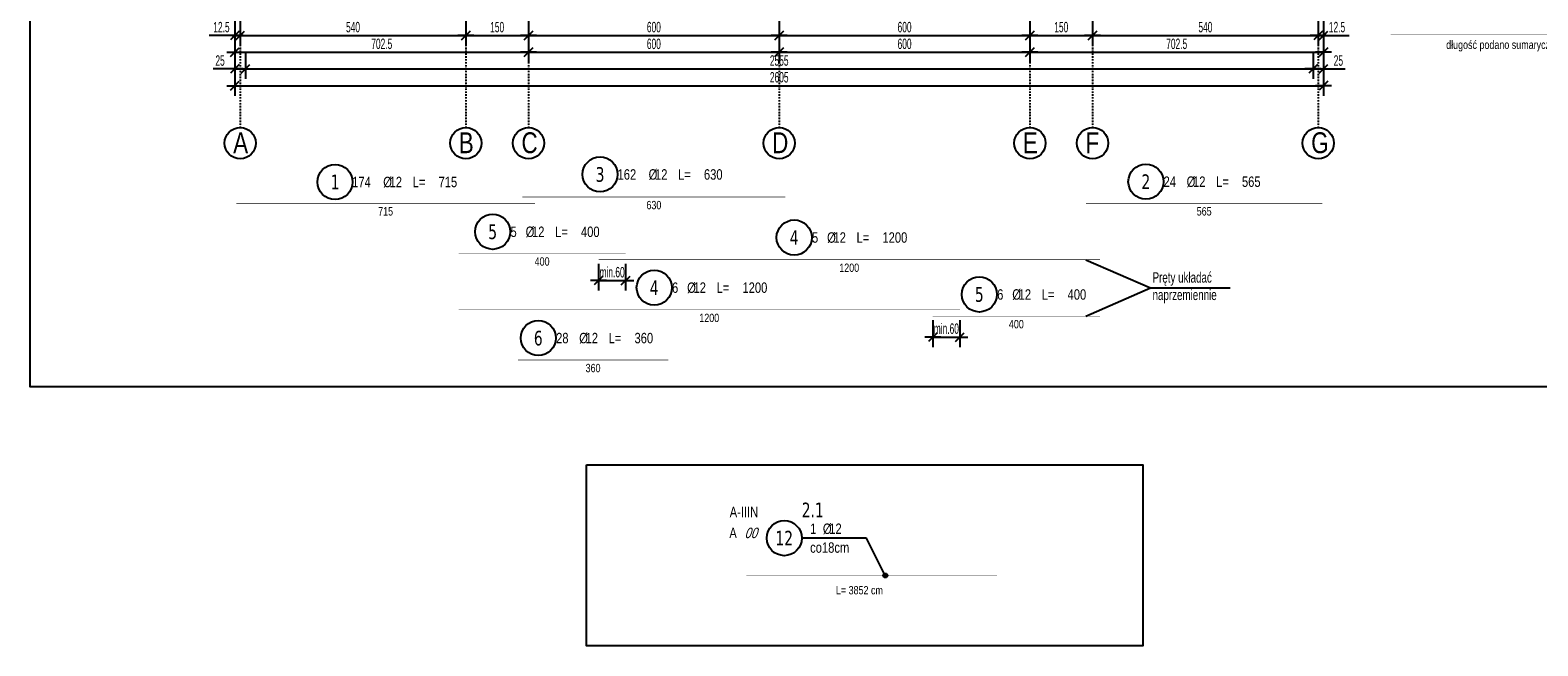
# Model space of a CAD drawing. Header units: millimetres. Extents: x 7622 to 13136, y -11868 to -7450.
# Tile 1 of 19: x 7622 to 11231, y -11868 to -10394. Entities that reach past the tile are written whole.
import ezdxf
from ezdxf.enums import TextEntityAlignment as Align

# ---------------------------------------------------------------- set-up
doc = ezdxf.new("R2010")
doc.units = ezdxf.units.MM
doc.header["$LTSCALE"] = 10
doc.linetypes.add('MO', pattern=[0.7, 0.35, -0.17, 0.01, -0.17])
doc.layers.add('BA_obw', color=230, linetype='Continuous', plot=False)
doc.layers.add('BZ_pom', color=6, linetype='Continuous', plot=False)
for name, color, linetype in [('BA_wym', 1, 'Continuous'), ('BD_osm', 1, 'MO'), ('BD_txs', 2, 'Continuous'), ('BD_wic', 1, 'Continuous'), ('BD_wig', 3, 'Continuous'), ('BZ_odn', 1, 'Continuous'), ('BZ_opi1', 7, 'Continuous'), ('BZ_opi2', 4, 'Continuous'), ('BZ_opi3', 30, 'Continuous'), ('BZ_opi4', 53, 'Continuous'), ('BZ_P_wid', 3, 'Continuous'), ('BZ_P_wyc', 134, 'Continuous'), ('BZ_txs', 2, 'Continuous'), ('BZ_wym', 1, 'Continuous')]:
    doc.layers.add(name, color=color, linetype=linetype)
doc.styles.add('BIKTBG', font='tahoma.ttf', dxfattribs={"width": 0.85})
doc.styles.add('BIKTC', font='bikromsw.shx', dxfattribs={"width": 0.85})
doc.styles.add('BIKTS', font='bikromsw.shx', dxfattribs={"width": 0.8})
doc.styles.add('BIKWYM', font='bikromsw.shx', dxfattribs={"width": 0.6})
doc.dimstyles.new('BA_KR_100_cm', dxfattribs={"dimtxt": 25, "dimasz": 1.666667, "dimexe": 24, "dimexo": 0, "dimgap": 0, "dimtad": 0, "dimdec": 1, "dimrnd": 0.5, "dimzin": 9, "dimdsep": 46, "dimtxsty": 'BIKWYM', "dimblk": 'WYM-KR', "dimcen": 0, "dimdle": 20, "dimclrd": 256, "dimclre": 256, "dimclrt": 2, "dimadec": 0, "dimazin": 0, "dimtfac": 0.033333, "dimtdec": 1, "dimtmove": 0, "dimatfit": 3, "dimldrblk": 'WYM-KR', "dimfxl": 25, "dimfxlon": 1, "dimtvp": 0.8, "dimtolj": 1, "dimarcsym": 0})
doc.dimstyles.new('BZ_KP_100_cm', dxfattribs={"dimtxt": 25, "dimasz": 1.666667, "dimexe": 24, "dimexo": 0, "dimgap": 0, "dimtad": 0, "dimdec": 1, "dimrnd": 0.5, "dimzin": 9, "dimdsep": 46, "dimtxsty": 'BIKWYM', "dimblk": 'WYM-KR', "dimblk1": 'WYM-KP', "dimblk2": 'WYM-KP', "dimsah": 1, "dimcen": 0, "dimdle": 20, "dimclrd": 256, "dimclre": 256, "dimclrt": 7, "dimadec": 0, "dimazin": 0, "dimtfac": 0.033333, "dimtdec": 1, "dimtmove": 0, "dimatfit": 3, "dimldrblk": 'WYM-KP', "dimfxl": 1, "dimtvp": 0.8, "dimtolj": 1, "dimarcsym": 0})
doc.dimstyles.new('BZ_KR_100_cm', dxfattribs={"dimtxt": 25, "dimasz": 1.666667, "dimexe": 24, "dimexo": 0, "dimgap": 0, "dimtad": 0, "dimdec": 1, "dimrnd": 0.5, "dimzin": 9, "dimdsep": 46, "dimtxsty": 'BIKWYM', "dimblk": 'WYM-KR', "dimcen": 0, "dimdle": 20, "dimclrd": 256, "dimclre": 256, "dimclrt": 7, "dimadec": 0, "dimazin": 0, "dimtfac": 0.033333, "dimtdec": 1, "dimtmove": 0, "dimatfit": 3, "dimldrblk": 'WYM-KR', "dimfxl": 1, "dimtvp": 0.8, "dimtolj": 1, "dimarcsym": 0})
doc.dimstyles.new('BZ_ST_100_cm', dxfattribs={"dimtxt": 25, "dimasz": 1.666667, "dimexe": 24, "dimexo": 0, "dimgap": 0, "dimtad": 0, "dimdec": 1, "dimrnd": 0.5, "dimdsep": 46, "dimtxsty": 'BIKWYM', "dimblk": 'WYM-ST', "dimcen": 0, "dimdle": 20, "dimclrd": 256, "dimclre": 256, "dimclrt": 7, "dimadec": 0, "dimazin": 0, "dimtfac": 0.033333, "dimtdec": 1, "dimtix": 1, "dimtmove": 2, "dimatfit": 3, "dimldrblk": 'WYM-ST', "dimfxl": 25, "dimfxlon": 1, "dimtvp": 0.8, "dimtolj": 1, "dimtzin": 0, "dimarcsym": 0})

# ---------------------------------------------------------------- blocks, each defined once
blk = doc.blocks.new('WYM-KR')
at = {"linetype": 'ByBlock'}
blk.add_line((11.52, 0), (-11.52, 0), dxfattribs=at)
at = {"color": 7, "linetype": 'ByBlock'}
blk.add_line((6.24, 6.24), (-6.24, -6.24), dxfattribs=at)
blk = doc.blocks.new('*D99')
at = {"layer": 'BA_wym', "lineweight": -2}
for p, q in [((8112.7, -10367), (8112.7, -10431)), ((8125.2, -10367), (8125.2, -10431)), ((8111, -10407), (8051.3, -10407)), ((8112.7, -10407), (8125.2, -10407)), ((8126.9, -10407), (8128.5, -10407))]:
    blk.add_line(p, q, dxfattribs=at)
at = {"layer": 'Defpoints', "color": 0}
for p in [(8112.7, -10161.6), (8125.2, -10161.6), (8125.2, -10407)]:
    blk.add_point(p, dxfattribs=at)
at = {"layer": 'BA_wym', "lineweight": -2, "xscale": 1.666666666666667, "yscale": 1.666666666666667, "zscale": 1.666666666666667}
blk.add_blockref('WYM-KR', (8112.7, -10407), dxfattribs=at)
at = {"layer": 'BA_wym', "lineweight": -2, "xscale": 1.666666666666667, "yscale": 1.666666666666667, "zscale": 1.666666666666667, "rotation": 180}
blk.add_blockref('WYM-KR', (8125.2, -10407), dxfattribs=at)
at = {"layer": 'BA_wym', "color": 2, "insert": (8080.3, -10387), "char_height": 25, "attachment_point": 5, "style": 'BIKWYM'}
blk.add_mtext('\\A1;12.5', dxfattribs=at)
blk = doc.blocks.new('*D100')
at = {"layer": 'BA_wym', "lineweight": -2}
for p, q in [((8125.2, -10367), (8125.2, -10431)), ((8665.2, -10367), (8665.2, -10431)), ((8126.9, -10407), (8663.5, -10407))]:
    blk.add_line(p, q, dxfattribs=at)
at = {"layer": 'Defpoints', "color": 0}
for p in [(8665.2, -9990.6), (8125.2, -10161.6), (8665.2, -10407)]:
    blk.add_point(p, dxfattribs=at)
at = {"layer": 'BA_wym', "lineweight": -2, "xscale": 1.666666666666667, "yscale": 1.666666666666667, "zscale": 1.666666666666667, "rotation": 180}
blk.add_blockref('WYM-KR', (8125.2, -10407), dxfattribs=at)
at = {"layer": 'BA_wym', "lineweight": -2, "xscale": 1.666666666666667, "yscale": 1.666666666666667, "zscale": 1.666666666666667}
blk.add_blockref('WYM-KR', (8665.2, -10407), dxfattribs=at)
at = {"layer": 'BA_wym', "color": 2, "insert": (8395.2, -10387), "char_height": 25, "attachment_point": 5, "style": 'BIKWYM'}
blk.add_mtext('\\A1;540', dxfattribs=at)
blk = doc.blocks.new('*D101')
at = {"layer": 'BA_wym', "lineweight": -2}
for p, q in [((8665.2, -10367), (8665.2, -10431)), ((8815.2, -10367), (8815.2, -10431)), ((8666.9, -10407), (8813.5, -10407))]:
    blk.add_line(p, q, dxfattribs=at)
at = {"layer": 'Defpoints', "color": 0}
for p in [(8815.2, -9885), (8665.2, -9990.6), (8815.2, -10407)]:
    blk.add_point(p, dxfattribs=at)
at = {"layer": 'BA_wym', "lineweight": -2, "xscale": 1.666666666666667, "yscale": 1.666666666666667, "zscale": 1.666666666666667, "rotation": 180}
blk.add_blockref('WYM-KR', (8665.2, -10407), dxfattribs=at)
at = {"layer": 'BA_wym', "lineweight": -2, "xscale": 1.666666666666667, "yscale": 1.666666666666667, "zscale": 1.666666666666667}
blk.add_blockref('WYM-KR', (8815.2, -10407), dxfattribs=at)
at = {"layer": 'BA_wym', "color": 2, "insert": (8740.2, -10387), "char_height": 25, "attachment_point": 5, "style": 'BIKWYM'}
blk.add_mtext('\\A1;150', dxfattribs=at)
blk = doc.blocks.new('*D102')
at = {"layer": 'BA_wym', "lineweight": -2}
for p, q in [((8815.2, -10367), (8815.2, -10431)), ((9415.2, -10367), (9415.2, -10431)), ((8816.9, -10407), (9413.5, -10407))]:
    blk.add_line(p, q, dxfattribs=at)
at = {"layer": 'Defpoints', "color": 0}
for p in [(8815.2, -9885), (9415.2, -9990.6), (9415.2, -10407)]:
    blk.add_point(p, dxfattribs=at)
at = {"layer": 'BA_wym', "lineweight": -2, "xscale": 1.666666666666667, "yscale": 1.666666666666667, "zscale": 1.666666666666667, "rotation": 180}
blk.add_blockref('WYM-KR', (8815.2, -10407), dxfattribs=at)
at = {"layer": 'BA_wym', "lineweight": -2, "xscale": 1.666666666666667, "yscale": 1.666666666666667, "zscale": 1.666666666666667}
blk.add_blockref('WYM-KR', (9415.2, -10407), dxfattribs=at)
at = {"layer": 'BA_wym', "color": 2, "insert": (9115.2, -10387), "char_height": 25, "attachment_point": 5, "style": 'BIKWYM'}
blk.add_mtext('\\A1;600', dxfattribs=at)
blk = doc.blocks.new('*D103')
at = {"layer": 'BA_wym', "lineweight": -2}
for p, q in [((9415.2, -10367), (9415.2, -10431)), ((10015.2, -10367), (10015.2, -10431)), ((9416.9, -10407), (10013.5, -10407))]:
    blk.add_line(p, q, dxfattribs=at)
at = {"layer": 'Defpoints', "color": 0}
for p in [(9415.2, -9990.6), (10015.2, -9990.6), (10015.2, -10407)]:
    blk.add_point(p, dxfattribs=at)
at = {"layer": 'BA_wym', "lineweight": -2, "xscale": 1.666666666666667, "yscale": 1.666666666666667, "zscale": 1.666666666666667, "rotation": 180}
blk.add_blockref('WYM-KR', (9415.2, -10407), dxfattribs=at)
at = {"layer": 'BA_wym', "lineweight": -2, "xscale": 1.666666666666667, "yscale": 1.666666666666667, "zscale": 1.666666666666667}
blk.add_blockref('WYM-KR', (10015.2, -10407), dxfattribs=at)
at = {"layer": 'BA_wym', "color": 2, "insert": (9715.2, -10387), "char_height": 25, "attachment_point": 5, "style": 'BIKWYM'}
blk.add_mtext('\\A1;600', dxfattribs=at)
blk = doc.blocks.new('*D104')
at = {"layer": 'BA_wym', "lineweight": -2}
for p, q in [((10015.2, -10367), (10015.2, -10431)), ((10165.2, -10367), (10165.2, -10431)), ((10016.9, -10407), (10163.5, -10407))]:
    blk.add_line(p, q, dxfattribs=at)
at = {"layer": 'Defpoints', "color": 0}
for p in [(10165.2, -9885), (10015.2, -9990.6), (10165.2, -10407)]:
    blk.add_point(p, dxfattribs=at)
at = {"layer": 'BA_wym', "lineweight": -2, "xscale": 1.666666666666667, "yscale": 1.666666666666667, "zscale": 1.666666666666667, "rotation": 180}
blk.add_blockref('WYM-KR', (10015.2, -10407), dxfattribs=at)
at = {"layer": 'BA_wym', "lineweight": -2, "xscale": 1.666666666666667, "yscale": 1.666666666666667, "zscale": 1.666666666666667}
blk.add_blockref('WYM-KR', (10165.2, -10407), dxfattribs=at)
at = {"layer": 'BA_wym', "color": 2, "insert": (10090.2, -10387), "char_height": 25, "attachment_point": 5, "style": 'BIKWYM'}
blk.add_mtext('\\A1;150', dxfattribs=at)
blk = doc.blocks.new('*D105')
at = {"layer": 'BA_wym', "lineweight": -2}
for p, q in [((10165.2, -10367), (10165.2, -10431)), ((10705.2, -10367), (10705.2, -10431)), ((10166.9, -10407), (10703.5, -10407))]:
    blk.add_line(p, q, dxfattribs=at)
at = {"layer": 'Defpoints', "color": 0}
for p in [(10165.2, -9990.8), (10705.2, -9994.7), (10705.2, -10407)]:
    blk.add_point(p, dxfattribs=at)
at = {"layer": 'BA_wym', "lineweight": -2, "xscale": 1.666666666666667, "yscale": 1.666666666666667, "zscale": 1.666666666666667, "rotation": 180}
blk.add_blockref('WYM-KR', (10165.2, -10407), dxfattribs=at)
at = {"layer": 'BA_wym', "lineweight": -2, "xscale": 1.666666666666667, "yscale": 1.666666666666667, "zscale": 1.666666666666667}
blk.add_blockref('WYM-KR', (10705.2, -10407), dxfattribs=at)
at = {"layer": 'BA_wym', "color": 2, "insert": (10435.2, -10387), "char_height": 25, "attachment_point": 5, "style": 'BIKWYM'}
blk.add_mtext('\\A1;540', dxfattribs=at)
blk = doc.blocks.new('*D106')
at = {"layer": 'BA_wym', "lineweight": -2}
for p, q in [((10705.2, -10367), (10705.2, -10431)), ((10717.7, -10367), (10717.7, -10431)), ((10703.5, -10407), (10701.9, -10407)), ((10705.2, -10407), (10717.7, -10407)), ((10719.4, -10407), (10779.1, -10407))]:
    blk.add_line(p, q, dxfattribs=at)
at = {"layer": 'Defpoints', "color": 0}
for p in [(10705.2, -9889), (10717.7, -10161.6), (10717.7, -10407)]:
    blk.add_point(p, dxfattribs=at)
at = {"layer": 'BA_wym', "lineweight": -2, "xscale": 1.666666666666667, "yscale": 1.666666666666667, "zscale": 1.666666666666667}
blk.add_blockref('WYM-KR', (10705.2, -10407), dxfattribs=at)
at = {"layer": 'BA_wym', "lineweight": -2, "xscale": 1.666666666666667, "yscale": 1.666666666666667, "zscale": 1.666666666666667, "rotation": 180}
blk.add_blockref('WYM-KR', (10717.7, -10407), dxfattribs=at)
at = {"layer": 'BA_wym', "color": 2, "insert": (10750.1, -10387), "char_height": 25, "attachment_point": 5, "style": 'BIKWYM'}
blk.add_mtext('\\A1;12.5', dxfattribs=at)
blk = doc.blocks.new('*D107')
at = {"layer": 'BA_wym', "lineweight": -2}
for p, q in [((8112.7, -10407), (8112.7, -10471)), ((8815.2, -10407), (8815.2, -10471)), ((8114.4, -10447), (8813.5, -10447))]:
    blk.add_line(p, q, dxfattribs=at)
at = {"layer": 'Defpoints', "color": 0}
for p in [(8815.2, -10124.6), (8112.7, -10161.6), (8815.2, -10447)]:
    blk.add_point(p, dxfattribs=at)
at = {"layer": 'BA_wym', "lineweight": -2, "xscale": 1.666666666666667, "yscale": 1.666666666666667, "zscale": 1.666666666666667, "rotation": 180}
blk.add_blockref('WYM-KR', (8112.7, -10447), dxfattribs=at)
at = {"layer": 'BA_wym', "lineweight": -2, "xscale": 1.666666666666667, "yscale": 1.666666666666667, "zscale": 1.666666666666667}
blk.add_blockref('WYM-KR', (8815.2, -10447), dxfattribs=at)
at = {"layer": 'BA_wym', "color": 2, "insert": (8464, -10427), "char_height": 25, "attachment_point": 5, "style": 'BIKWYM'}
blk.add_mtext('\\A1;702.5', dxfattribs=at)
blk = doc.blocks.new('*D108')
at = {"layer": 'BA_wym', "lineweight": -2}
for p, q in [((8815.2, -10407), (8815.2, -10471)), ((9415.2, -10407), (9415.2, -10471)), ((8816.9, -10447), (9413.5, -10447))]:
    blk.add_line(p, q, dxfattribs=at)
at = {"layer": 'Defpoints', "color": 0}
for p in [(9415.2, -10012.7), (8815.2, -10124.6), (9415.2, -10447)]:
    blk.add_point(p, dxfattribs=at)
at = {"layer": 'BA_wym', "lineweight": -2, "xscale": 1.666666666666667, "yscale": 1.666666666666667, "zscale": 1.666666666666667, "rotation": 180}
blk.add_blockref('WYM-KR', (8815.2, -10447), dxfattribs=at)
at = {"layer": 'BA_wym', "lineweight": -2, "xscale": 1.666666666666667, "yscale": 1.666666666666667, "zscale": 1.666666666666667}
blk.add_blockref('WYM-KR', (9415.2, -10447), dxfattribs=at)
at = {"layer": 'BA_wym', "color": 2, "insert": (9115.2, -10427), "char_height": 25, "attachment_point": 5, "style": 'BIKWYM'}
blk.add_mtext('\\A1;600', dxfattribs=at)
blk = doc.blocks.new('*D109')
at = {"layer": 'BA_wym', "lineweight": -2}
for p, q in [((9415.2, -10407), (9415.2, -10471)), ((10015.2, -10407), (10015.2, -10471)), ((9416.9, -10447), (10013.5, -10447))]:
    blk.add_line(p, q, dxfattribs=at)
at = {"layer": 'Defpoints', "color": 0}
for p in [(9415.2, -10012.7), (10015.2, -10124.6), (10015.2, -10447)]:
    blk.add_point(p, dxfattribs=at)
at = {"layer": 'BA_wym', "lineweight": -2, "xscale": 1.666666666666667, "yscale": 1.666666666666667, "zscale": 1.666666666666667, "rotation": 180}
blk.add_blockref('WYM-KR', (9415.2, -10447), dxfattribs=at)
at = {"layer": 'BA_wym', "lineweight": -2, "xscale": 1.666666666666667, "yscale": 1.666666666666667, "zscale": 1.666666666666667}
blk.add_blockref('WYM-KR', (10015.2, -10447), dxfattribs=at)
at = {"layer": 'BA_wym', "color": 2, "insert": (9715.2, -10427), "char_height": 25, "attachment_point": 5, "style": 'BIKWYM'}
blk.add_mtext('\\A1;600', dxfattribs=at)
blk = doc.blocks.new('*D110')
at = {"layer": 'BA_wym', "lineweight": -2}
for p, q in [((10015.2, -10407), (10015.2, -10471)), ((10717.7, -10407), (10717.7, -10471)), ((10016.9, -10447), (10716, -10447))]:
    blk.add_line(p, q, dxfattribs=at)
at = {"layer": 'Defpoints', "color": 0}
for p in [(10015.2, -10124.6), (10717.7, -10161.6), (10717.7, -10447)]:
    blk.add_point(p, dxfattribs=at)
at = {"layer": 'BA_wym', "lineweight": -2, "xscale": 1.666666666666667, "yscale": 1.666666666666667, "zscale": 1.666666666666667, "rotation": 180}
blk.add_blockref('WYM-KR', (10015.2, -10447), dxfattribs=at)
at = {"layer": 'BA_wym', "lineweight": -2, "xscale": 1.666666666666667, "yscale": 1.666666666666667, "zscale": 1.666666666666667}
blk.add_blockref('WYM-KR', (10717.7, -10447), dxfattribs=at)
at = {"layer": 'BA_wym', "color": 2, "insert": (10366.5, -10427), "char_height": 25, "attachment_point": 5, "style": 'BIKWYM'}
blk.add_mtext('\\A1;702.5', dxfattribs=at)
blk = doc.blocks.new('*D111')
at = {"layer": 'BA_wym', "lineweight": -2}
for p, q in [((8112.7, -10447), (8112.7, -10511)), ((8137.7, -10447), (8137.7, -10511)), ((8111, -10487), (8060.8, -10487)), ((8112.7, -10487), (8137.7, -10487)), ((8139.4, -10487), (8141, -10487))]:
    blk.add_line(p, q, dxfattribs=at)
at = {"layer": 'Defpoints', "color": 0}
for p in [(8112.7, -10161.6), (8137.7, -10161.6), (8137.7, -10487)]:
    blk.add_point(p, dxfattribs=at)
at = {"layer": 'BA_wym', "lineweight": -2, "xscale": 1.666666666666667, "yscale": 1.666666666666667, "zscale": 1.666666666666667}
blk.add_blockref('WYM-KR', (8112.7, -10487), dxfattribs=at)
at = {"layer": 'BA_wym', "lineweight": -2, "xscale": 1.666666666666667, "yscale": 1.666666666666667, "zscale": 1.666666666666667, "rotation": 180}
blk.add_blockref('WYM-KR', (8137.7, -10487), dxfattribs=at)
at = {"layer": 'BA_wym', "color": 2, "insert": (8077, -10467), "char_height": 25, "attachment_point": 5, "style": 'BIKWYM'}
blk.add_mtext('\\A1;25', dxfattribs=at)
blk = doc.blocks.new('*D112')
at = {"layer": 'BA_wym', "lineweight": -2}
for p, q in [((8137.7, -10447), (8137.7, -10511)), ((10692.7, -10447), (10692.7, -10511)), ((8139.4, -10487), (10691, -10487))]:
    blk.add_line(p, q, dxfattribs=at)
at = {"layer": 'Defpoints', "color": 0}
for p in [(8137.7, -10161.6), (10692.7, -10161.6), (10692.7, -10487)]:
    blk.add_point(p, dxfattribs=at)
at = {"layer": 'BA_wym', "lineweight": -2, "xscale": 1.666666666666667, "yscale": 1.666666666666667, "zscale": 1.666666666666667, "rotation": 180}
blk.add_blockref('WYM-KR', (8137.7, -10487), dxfattribs=at)
at = {"layer": 'BA_wym', "lineweight": -2, "xscale": 1.666666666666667, "yscale": 1.666666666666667, "zscale": 1.666666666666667}
blk.add_blockref('WYM-KR', (10692.7, -10487), dxfattribs=at)
at = {"layer": 'BA_wym', "color": 2, "insert": (9415.2, -10467), "char_height": 25, "attachment_point": 5, "style": 'BIKWYM'}
blk.add_mtext('\\A1;2555', dxfattribs=at)
blk = doc.blocks.new('*D113')
at = {"layer": 'BA_wym', "lineweight": -2}
for p, q in [((10692.7, -10447), (10692.7, -10511)), ((10717.7, -10447), (10717.7, -10511)), ((10691, -10487), (10689.4, -10487)), ((10692.7, -10487), (10717.7, -10487)), ((10719.4, -10487), (10769.6, -10487))]:
    blk.add_line(p, q, dxfattribs=at)
at = {"layer": 'Defpoints', "color": 0}
for p in [(10692.7, -10161.6), (10717.7, -10161.6), (10717.7, -10487)]:
    blk.add_point(p, dxfattribs=at)
at = {"layer": 'BA_wym', "lineweight": -2, "xscale": 1.666666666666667, "yscale": 1.666666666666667, "zscale": 1.666666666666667}
blk.add_blockref('WYM-KR', (10692.7, -10487), dxfattribs=at)
at = {"layer": 'BA_wym', "lineweight": -2, "xscale": 1.666666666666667, "yscale": 1.666666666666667, "zscale": 1.666666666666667, "rotation": 180}
blk.add_blockref('WYM-KR', (10717.7, -10487), dxfattribs=at)
at = {"layer": 'BA_wym', "color": 2, "insert": (10753.4, -10467), "char_height": 25, "attachment_point": 5, "style": 'BIKWYM'}
blk.add_mtext('\\A1;25', dxfattribs=at)
blk = doc.blocks.new('*D114')
at = {"layer": 'BA_wym', "lineweight": -2}
for p, q in [((8112.7, -10487), (8112.7, -10551)), ((10717.7, -10487), (10717.7, -10551)), ((8114.4, -10527), (10716, -10527))]:
    blk.add_line(p, q, dxfattribs=at)
at = {"layer": 'Defpoints', "color": 0}
for p in [(8112.7, -10161.6), (10717.7, -10161.6), (10717.7, -10527)]:
    blk.add_point(p, dxfattribs=at)
at = {"layer": 'BA_wym', "lineweight": -2, "xscale": 1.666666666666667, "yscale": 1.666666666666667, "zscale": 1.666666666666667, "rotation": 180}
blk.add_blockref('WYM-KR', (8112.7, -10527), dxfattribs=at)
at = {"layer": 'BA_wym', "lineweight": -2, "xscale": 1.666666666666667, "yscale": 1.666666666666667, "zscale": 1.666666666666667}
blk.add_blockref('WYM-KR', (10717.7, -10527), dxfattribs=at)
at = {"layer": 'BA_wym', "color": 2, "insert": (9415.2, -10507), "char_height": 25, "attachment_point": 5, "style": 'BIKWYM'}
blk.add_mtext('\\A1;2605', dxfattribs=at)
blk = doc.blocks.new('WYM-KP')
blk.add_hatch(color=256).paths.add_polyline_path([(3, 0, 1), (-3, 0, 1)])
blk.add_circle((0, 0), 3)
blk = doc.blocks.new('bik_BlkOpPret', base_point=(1524.5, 7050.3))
at = {"layer": 'BZ_opi1', "style": 'BIKTS', "width": 0.6}
for tag, p in [('SZTUK', (1533.8, 7057.8)), ('PRZEDR_FI', (1554.7, 7057.8)), ('PRZEKROJ', (1563.3, 7057.8)), ('PRZEDR_L', (1533.8, 7024)), ('DLUGOSC', (1568.6, 7024)), ('UWAGA', (1533.8, 6997.8))]:
    blk.add_attdef(tag, p, '', height=18.8, dxfattribs=at)
at = {"layer": 'BZ_opi2', "style": 'BIKTBG', "width": 0.6}
blk.add_attdef('NUMER', text='', height=26.2, dxfattribs=at).set_placement((1620.8, 7050.3), align=Align.MIDDLE_CENTER)
at = {"layer": 'BZ_pom', "width": 0.6}
for tag, p, height, style in [('POZYCJA', (1589.3, 7087.8), 26.2, 'BIKTBG'), ('GATUNEK', (1630.2, 7087.8), 18.8, 'BIKTS'), ('METODA_L', (1639.1, 7050.3), 18.8, 'BIKTS'), ('EURO_KOD', (1663.7, 7050.3), 18.8, 'BIKTS')]:
    blk.add_attdef(tag, p, '', height=height, dxfattribs=dict(at, style=style))
at = {"layer": 'BZ_wym', "width": 0.6}
for tag, p, height, style, flags in [('PRZEDR_NR', (1533.8, 6969.6), 26.2, 'BIKTBG', 1), ('TYP_PRETA', (1533.8, 6913.4), 18.8, 'BIKTS', 3), ('PRZEDR_SZT', (1533.8, 6941.5), 18.8, 'BIKTS', 1), ('EURO_KOD_SEGMENTY', (1567.6, 6885.3), 18.8, 'BIKTS', 3), ('HAK_1', (1533.8, 6857.1), 18.8, 'BIKTS', 3), ('HAK_2', (1533.8, 6829), 18.8, 'BIKTS', 3), ('ID', (1533.8, 6800.9), 18.8, 'BIKTS', 3), ('ID_C', (1533.8, 6772.8), 18.8, 'BIKTS', 3), ('b_atr_0', (1533.8, 6744.6), 18.8, 'BIKTS', 3)]:
    blk.add_attdef(tag, p, '', height=height, dxfattribs=dict(at, style=style, flags=flags))
blk = doc.blocks.new('bik_BlkOpPretW', base_point=(-8229.3, 29338.9))
at = {"layer": 'BZ_opi2', "style": 'BIKTBG', "width": 0.8}
blk.add_attdef('NUMER', text='', height=35, dxfattribs=at).set_placement((-8167.3, 29338.9), align=Align.MIDDLE_CENTER)
at = {"layer": 'BZ_opi4', "style": 'BIKTS', "width": 0.8}
for tag, p in [('SZTUK', (-8124.3, 29326.4)), ('PRZEDR_FI', (-8050, 29326.4)), ('PRZEKROJ', (-8034.8, 29326.4)), ('PRZEDR_L', (-7979.5, 29326.4)), ('DLUGOSC', (-7917.6, 29326.4))]:
    blk.add_attdef(tag, p, '', height=25, dxfattribs=at)
at = {"layer": 'BZ_pom', "width": 0.8}
for tag, p, height, style, flags in [('POZYCJA', (-8124.3, 29288.9), 35, 'BIKTBG', 3), ('GATUNEK', (-8124.3, 29251.4), 25, 'BIKTS', 1), ('METODA_L', (-8124.3, 29176.4), 25, 'BIKTS', 3)]:
    blk.add_attdef(tag, p, '', height=height, dxfattribs=dict(at, style=style, flags=flags))
at = {"layer": 'BZ_wym', "width": 0.8}
for tag, p, height, style, flags in [('UWAGA', (-8124.3, 29213.9), 25, 'BIKTS', 1), ('TYP_PRETA', (-8124.3, 29138.9), 25, 'BIKTS', 3), ('PRZEDR_NR', (-8124.3, 29101.4), 35, 'BIKTBG', 1), ('PRZEDR_SZT', (-8124.3, 29063.9), 25, 'BIKTS', 1), ('EURO_KOD', (-8124.3, 29026.4), 25, 'BIKTS', 3), ('EURO_KOD_SEGMENTY', (-8070, 29026.4), 25, 'BIKTS', 3), ('HAK_1', (-8124.3, 28988.9), 25, 'BIKTS', 3), ('HAK_2', (-8124.3, 28951.4), 25, 'BIKTS', 3), ('ID', (-8124.3, 28913.9), 25, 'BIKTS', 3), ('ID_C', (-8124.3, 28876.4), 25, 'BIKTS', 3), ('b_atr_0', (-8124.3, 28838.9), 25, 'BIKTS', 3)]:
    blk.add_attdef(tag, p, '', height=height, dxfattribs=dict(at, style=style, flags=flags))
blk = doc.blocks.new('WYM-ST')
blk.add_hatch(color=256).paths.add_polyline_path([(-13, 2.9), (0, 0), (-13, -2.9)])
blk.add_lwpolyline([(0, 0), (-13, 2.9), (-13, -2.9), (0, 0)])
blk = doc.blocks.new('*D186')
at = {"layer": 'BZ_wym', "lineweight": -2}
for p, q in [((8982.7, -10953.6), (8982.7, -11017.6)), ((9047.7, -10953.6), (9047.7, -11017.6)), ((8981, -10993.6), (8979.4, -10993.6)), ((8982.7, -10993.6), (9047.7, -10993.6)), ((9049.4, -10993.6), (9051, -10993.6))]:
    blk.add_line(p, q, dxfattribs=at)
at = {"layer": 'Defpoints', "color": 0}
for p in [(9047.7, -10928.6), (8982.7, -10943.6), (9047.7, -10993.6)]:
    blk.add_point(p, dxfattribs=at)
at = {"layer": 'BZ_wym', "lineweight": -2, "xscale": 1.666666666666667, "yscale": 1.666666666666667, "zscale": 1.666666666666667}
blk.add_blockref('WYM-KR', (8982.7, -10993.6), dxfattribs=at)
at = {"layer": 'BZ_wym', "lineweight": -2, "xscale": 1.666666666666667, "yscale": 1.666666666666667, "zscale": 1.666666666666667, "rotation": 180}
blk.add_blockref('WYM-KR', (9047.7, -10993.6), dxfattribs=at)
at = {"layer": 'BZ_wym', "color": 7, "insert": (9015.2, -10973.6), "char_height": 25, "attachment_point": 5, "style": 'BIKWYM'}
blk.add_mtext('\\A1;min.60', dxfattribs=at)
blk = doc.blocks.new('*D187')
at = {"layer": 'BZ_wym', "lineweight": -2}
for p, q in [((9782.7, -11088.6), (9782.7, -11152.6)), ((9847.7, -11088.6), (9847.7, -11152.6)), ((9781, -11128.6), (9779.4, -11128.6)), ((9782.7, -11128.6), (9847.7, -11128.6)), ((9849.4, -11128.6), (9851, -11128.6))]:
    blk.add_line(p, q, dxfattribs=at)
at = {"layer": 'Defpoints', "color": 0}
for p in [(9847.7, -11063.6), (9782.7, -11078.6), (9847.7, -11128.6)]:
    blk.add_point(p, dxfattribs=at)
at = {"layer": 'BZ_wym', "lineweight": -2, "xscale": 1.666666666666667, "yscale": 1.666666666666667, "zscale": 1.666666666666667}
blk.add_blockref('WYM-KR', (9782.7, -11128.6), dxfattribs=at)
at = {"layer": 'BZ_wym', "lineweight": -2, "xscale": 1.666666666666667, "yscale": 1.666666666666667, "zscale": 1.666666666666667, "rotation": 180}
blk.add_blockref('WYM-KR', (9847.7, -11128.6), dxfattribs=at)
at = {"layer": 'BZ_wym', "color": 7, "insert": (9815.2, -11108.6), "char_height": 25, "attachment_point": 5, "style": 'BIKWYM'}
blk.add_mtext('\\A1;min.60', dxfattribs=at)

msp = doc.modelspace()

# ---------------------------------------------------------------- linework, layer by layer
at = {"layer": 'BA_obw'}
msp.add_lwpolyline([(7622.49, -7449.62), (11557.66, -7449.62), (11557.66, -11248.01), (7622.49, -11248.01)], close=True, dxfattribs=at)
at = {"layer": 'BD_osm'}
for points in [[(8125.21, -7754.57), (8125.21, -10627.02)], [(8665.21, -7754.57), (8665.21, -10627.02)], [(8815.21, -7754.57), (8815.21, -10627.02)], [(9415.21, -7754.57), (9415.21, -10627.02)], [(10015.21, -7754.57), (10015.21, -10627.02)], [(10165.21, -7754.57), (10165.21, -10627.02)], [(10705.21, -7754.57), (10705.21, -10627.02)]]:
    msp.add_lwpolyline(points, dxfattribs=at)
at = {"layer": 'BD_wic'}
for centre in [(8125.21, -10664.52), (8665.21, -10664.52), (8815.21, -10664.52), (9415.21, -10664.52), (10015.21, -10664.52), (10165.21, -10664.52), (10705.21, -10664.52)]:
    msp.add_circle(centre, 37.5, dxfattribs=at)
at = {"layer": 'BD_wig'}
msp.add_lwpolyline([(8953.91, -11434.14), (10285.43, -11434.14), (10285.43, -11867.62), (8953.91, -11867.62)], close=True, dxfattribs=at)
at = {"layer": 'BZ_odn', "color": 252}
for centre in [(8352.23, -10757.54), (8986.48, -10739.45), (10292.66, -10756.78), (8729.47, -10876.69), (9450.99, -10890.41), (9115.99, -11010.41), (9894.12, -11026.69), (8838.47, -11131.05)]:
    msp.add_circle(centre, 42, dxfattribs=at)
at = {"layer": 'BZ_odn'}
msp.add_circle((9427.18, -11609.85), 42, dxfattribs=at)
at = {"layer": 'BZ_P_wid', "const_width": 1.2}
msp.add_lwpolyline([(9336.37, -11699.29), (9936.37, -11699.29)], dxfattribs=at)
at = {"layer": 'BZ_P_wyc', "const_width": 1.2}
msp.add_lwpolyline([(10878.45, -10404.7), (11478.45, -10404.7)], dxfattribs=at)
at = {"layer": 'BZ_P_wyc', "linetype": 'Continuous', "const_width": 1.2}
for points in [[(8115.71, -10808.56), (8830.71, -10808.56)], [(8800.21, -10793.56), (9430.21, -10793.56)], [(10149.71, -10808.56), (10714.71, -10808.56)], [(9047.71, -10928.56), (8647.71, -10928.56)], [(10182.71, -10943.56), (8982.71, -10943.56)], [(8647.71, -11063.56), (9847.71, -11063.56)], [(9782.71, -11078.56), (10182.71, -11078.56)], [(8789.71, -11183.56), (9149.71, -11183.56)]]:
    msp.add_lwpolyline(points, dxfattribs=at)

# ---------------------------------------------------------------- block references
ref = msp.add_blockref('bik_BlkOpPretW', (8290.23, -10757.54))
ref.add_attrib('NUMER', '1', dxfattribs={"layer": 'BZ_opi2', "height": 35, "style": 'BIKTBG', "width": 0.8}).set_placement((8352.23, -10757.54), align=Align.MIDDLE_CENTER)
ref.add_attrib('SZTUK', '174', (8393.14, -10770.04), dxfattribs={"layer": 'BZ_opi4', "height": 25, "style": 'BIKTS', "width": 0.8})
ref.add_attrib('PRZEKROJ', '12', (8482.66, -10770.04), dxfattribs={"layer": 'BZ_opi4', "height": 25, "style": 'BIKTS', "width": 0.8})
ref.add_attrib('DLUGOSC', '715', (8599.8, -10770.04), dxfattribs={"layer": 'BZ_opi4', "height": 25, "style": 'BIKTS', "width": 0.8})
ref.add_attrib('PRZEDR_FI', '%%c', (8467.42, -10770.04), dxfattribs={"layer": 'BZ_opi4', "height": 25, "style": 'BIKTS', "width": 0.8})
ref.add_attrib('PRZEDR_L', 'L=', (8537.9, -10770.04), dxfattribs={"layer": 'BZ_opi4', "height": 25, "style": 'BIKTS', "width": 0.8})
ref = msp.add_blockref('bik_BlkOpPretW', (8924.48, -10739.45))
ref.add_attrib('NUMER', '3', dxfattribs={"layer": 'BZ_opi2', "height": 35, "style": 'BIKTBG', "width": 0.8}).set_placement((8986.48, -10739.45), align=Align.MIDDLE_CENTER)
ref.add_attrib('SZTUK', '162', (9028.32, -10751.95), dxfattribs={"layer": 'BZ_opi4', "height": 25, "style": 'BIKTS', "width": 0.8})
ref.add_attrib('PRZEKROJ', '12', (9117.84, -10751.95), dxfattribs={"layer": 'BZ_opi4', "height": 25, "style": 'BIKTS', "width": 0.8})
ref.add_attrib('DLUGOSC', '630', (9234.99, -10751.95), dxfattribs={"layer": 'BZ_opi4', "height": 25, "style": 'BIKTS', "width": 0.8})
ref.add_attrib('PRZEDR_FI', '%%c', (9102.61, -10751.95), dxfattribs={"layer": 'BZ_opi4', "height": 25, "style": 'BIKTS', "width": 0.8})
ref.add_attrib('PRZEDR_L', 'L=', (9173.08, -10751.95), dxfattribs={"layer": 'BZ_opi4', "height": 25, "style": 'BIKTS', "width": 0.8})
ref = msp.add_blockref('bik_BlkOpPretW', (10230.66, -10756.78))
ref.add_attrib('NUMER', '2', dxfattribs={"layer": 'BZ_opi2', "height": 35, "style": 'BIKTBG', "width": 0.8}).set_placement((10292.66, -10756.78), align=Align.MIDDLE_CENTER)
ref.add_attrib('SZTUK', '24', (10334.99, -10769.28), dxfattribs={"layer": 'BZ_opi4', "height": 25, "style": 'BIKTS', "width": 0.8})
ref.add_attrib('PRZEKROJ', '12', (10405.46, -10769.28), dxfattribs={"layer": 'BZ_opi4', "height": 25, "style": 'BIKTS', "width": 0.8})
ref.add_attrib('DLUGOSC', '565', (10522.61, -10769.28), dxfattribs={"layer": 'BZ_opi4', "height": 25, "style": 'BIKTS', "width": 0.8})
ref.add_attrib('PRZEDR_FI', '%%c', (10390.23, -10769.28), dxfattribs={"layer": 'BZ_opi4', "height": 25, "style": 'BIKTS', "width": 0.8})
ref.add_attrib('PRZEDR_L', 'L=', (10460.7, -10769.28), dxfattribs={"layer": 'BZ_opi4', "height": 25, "style": 'BIKTS', "width": 0.8})
ref = msp.add_blockref('bik_BlkOpPretW', (8667.47, -10876.69))
ref.add_attrib('NUMER', '5', dxfattribs={"layer": 'BZ_opi2', "height": 35, "style": 'BIKTBG', "width": 0.8}).set_placement((8729.47, -10876.69), align=Align.MIDDLE_CENTER)
ref.add_attrib('SZTUK', '5', (8772.1, -10889.19), dxfattribs={"layer": 'BZ_opi4', "height": 25, "style": 'BIKTS', "width": 0.8})
ref.add_attrib('PRZEKROJ', '12', (8823.53, -10889.19), dxfattribs={"layer": 'BZ_opi4', "height": 25, "style": 'BIKTS', "width": 0.8})
ref.add_attrib('DLUGOSC', '400', (8940.68, -10889.19), dxfattribs={"layer": 'BZ_opi4', "height": 25, "style": 'BIKTS', "width": 0.8})
ref.add_attrib('PRZEDR_FI', '%%c', (8808.29, -10889.19), dxfattribs={"layer": 'BZ_opi4', "height": 25, "style": 'BIKTS', "width": 0.8})
ref.add_attrib('PRZEDR_L', 'L=', (8878.77, -10889.19), dxfattribs={"layer": 'BZ_opi4', "height": 25, "style": 'BIKTS', "width": 0.8})
ref = msp.add_blockref('bik_BlkOpPretW', (9388.99, -10890.41))
ref.add_attrib('NUMER', '4', dxfattribs={"layer": 'BZ_opi2', "height": 35, "style": 'BIKTBG', "width": 0.8}).set_placement((9450.99, -10890.41), align=Align.MIDDLE_CENTER)
ref.add_attrib('SZTUK', '5', (9493.63, -10902.91), dxfattribs={"layer": 'BZ_opi4', "height": 25, "style": 'BIKTS', "width": 0.8})
ref.add_attrib('PRZEKROJ', '12', (9545.06, -10902.91), dxfattribs={"layer": 'BZ_opi4', "height": 25, "style": 'BIKTS', "width": 0.8})
ref.add_attrib('DLUGOSC', '1200', (9662.2, -10902.91), dxfattribs={"layer": 'BZ_opi4', "height": 25, "style": 'BIKTS', "width": 0.8})
ref.add_attrib('PRZEDR_FI', '%%c', (9529.82, -10902.91), dxfattribs={"layer": 'BZ_opi4', "height": 25, "style": 'BIKTS', "width": 0.8})
ref.add_attrib('PRZEDR_L', 'L=', (9600.29, -10902.91), dxfattribs={"layer": 'BZ_opi4', "height": 25, "style": 'BIKTS', "width": 0.8})
ref = msp.add_blockref('bik_BlkOpPretW', (9053.99, -11010.41))
ref.add_attrib('NUMER', '4', dxfattribs={"layer": 'BZ_opi2', "height": 35, "style": 'BIKTBG', "width": 0.8}).set_placement((9115.99, -11010.41), align=Align.MIDDLE_CENTER)
ref.add_attrib('SZTUK', '6', (9158.63, -11022.91), dxfattribs={"layer": 'BZ_opi4', "height": 25, "style": 'BIKTS', "width": 0.8})
ref.add_attrib('PRZEKROJ', '12', (9210.05, -11022.91), dxfattribs={"layer": 'BZ_opi4', "height": 25, "style": 'BIKTS', "width": 0.8})
ref.add_attrib('DLUGOSC', '1200', (9327.2, -11022.91), dxfattribs={"layer": 'BZ_opi4', "height": 25, "style": 'BIKTS', "width": 0.8})
ref.add_attrib('PRZEDR_FI', '%%c', (9194.82, -11022.91), dxfattribs={"layer": 'BZ_opi4', "height": 25, "style": 'BIKTS', "width": 0.8})
ref.add_attrib('PRZEDR_L', 'L=', (9265.29, -11022.91), dxfattribs={"layer": 'BZ_opi4', "height": 25, "style": 'BIKTS', "width": 0.8})
ref = msp.add_blockref('bik_BlkOpPretW', (9832.12, -11026.69))
ref.add_attrib('NUMER', '5', dxfattribs={"layer": 'BZ_opi2', "height": 35, "style": 'BIKTBG', "width": 0.8}).set_placement((9894.12, -11026.69), align=Align.MIDDLE_CENTER)
ref.add_attrib('SZTUK', '6', (9936.75, -11039.19), dxfattribs={"layer": 'BZ_opi4', "height": 25, "style": 'BIKTS', "width": 0.8})
ref.add_attrib('PRZEKROJ', '12', (9988.18, -11039.19), dxfattribs={"layer": 'BZ_opi4', "height": 25, "style": 'BIKTS', "width": 0.8})
ref.add_attrib('DLUGOSC', '400', (10105.32, -11039.19), dxfattribs={"layer": 'BZ_opi4', "height": 25, "style": 'BIKTS', "width": 0.8})
ref.add_attrib('PRZEDR_FI', '%%c', (9972.94, -11039.19), dxfattribs={"layer": 'BZ_opi4', "height": 25, "style": 'BIKTS', "width": 0.8})
ref.add_attrib('PRZEDR_L', 'L=', (10043.42, -11039.19), dxfattribs={"layer": 'BZ_opi4', "height": 25, "style": 'BIKTS', "width": 0.8})
ref = msp.add_blockref('bik_BlkOpPretW', (8776.47, -11131.05))
ref.add_attrib('NUMER', '6', dxfattribs={"layer": 'BZ_opi2', "height": 35, "style": 'BIKTBG', "width": 0.8}).set_placement((8838.47, -11131.05), align=Align.MIDDLE_CENTER)
ref.add_attrib('SZTUK', '28', (8881.23, -11143.55), dxfattribs={"layer": 'BZ_opi4', "height": 25, "style": 'BIKTS', "width": 0.8})
ref.add_attrib('PRZEKROJ', '12', (8951.71, -11143.55), dxfattribs={"layer": 'BZ_opi4', "height": 25, "style": 'BIKTS', "width": 0.8})
ref.add_attrib('DLUGOSC', '360', (9068.85, -11143.55), dxfattribs={"layer": 'BZ_opi4', "height": 25, "style": 'BIKTS', "width": 0.8})
ref.add_attrib('PRZEDR_FI', '%%c', (8936.47, -11143.55), dxfattribs={"layer": 'BZ_opi4', "height": 25, "style": 'BIKTS', "width": 0.8})
ref.add_attrib('PRZEDR_L', 'L=', (9006.95, -11143.55), dxfattribs={"layer": 'BZ_opi4', "height": 25, "style": 'BIKTS', "width": 0.8})
ref = msp.add_blockref('bik_BlkOpPret', (9624.42, -11609.85))
ref.add_attrib('NUMER', '12', dxfattribs={"layer": 'BZ_opi2', "height": 35, "style": 'BIKTBG', "width": 0.8}).set_placement((9427.18, -11609.85), align=Align.MIDDLE_CENTER)
ref.add_attrib('POZYCJA', '2.1', (9469.18, -11559.85), dxfattribs={"layer": 'BZ_pom', "height": 35, "style": 'BIKTBG', "width": 0.8})
ref.add_attrib('SZTUK', '1', (9489.18, -11599.85), dxfattribs={"layer": 'BZ_opi1', "height": 25, "style": 'BIKTS', "width": 0.8})
ref.add_attrib('GATUNEK', 'A-IIIN', (9296.69, -11559.85), dxfattribs={"layer": 'BZ_pom', "height": 25, "style": 'BIKTS', "width": 0.8})
ref.add_attrib('PRZEKROJ', '12', (9534.9, -11599.85), dxfattribs={"layer": 'BZ_opi1', "height": 25, "style": 'BIKTS', "width": 0.8})
ref.add_attrib('UWAGA', 'co18cm', (9489.18, -11644.85), dxfattribs={"layer": 'BZ_opi1', "height": 25, "style": 'BIKTS', "width": 0.8})
ref.add_attrib('METODA_L', 'A', (9295.85, -11609.85), dxfattribs={"layer": 'BZ_pom', "height": 25, "style": 'BIKTS', "width": 0.8})
ref.add_attrib('PRZEDR_FI', '%%c', (9519.66, -11599.85), dxfattribs={"layer": 'BZ_opi1', "height": 25, "style": 'BIKTS', "width": 0.8})
ref.add_attrib('EURO_KOD', '00', (9332.04, -11609.85), dxfattribs={"layer": 'BZ_pom', "height": 25, "style": 'BIKTS', "oblique": 18, "width": 0.8})

# ---------------------------------------------------------------- texts
at = {"layer": 'BD_txs', "style": 'BIKTS', "width": 0.8}
for s, p in [('A', (8108.39, -10688.58)), ('B', (8648.39, -10688.58)), ('C', (8798.39, -10688.58)), ('D', (9398.39, -10688.58)), ('E', (9998.39, -10688.58)), ('F', (10148.39, -10688.58)), ('G', (10688.39, -10688.58))]:
    msp.add_text(s, height=50, dxfattribs=at).set_placement(p)
at = {"layer": 'BZ_opi3', "color": 2, "style": 'BIKTC', "width": 0.8}
for s, p in [('długość podano sumarycznie w mb', (11178.45, -10429.1)), ('L= 3852 cm', (9607.12, -11734.39))]:
    msp.add_text(s, height=20, dxfattribs=at).set_placement(p, align=Align.MIDDLE_CENTER)
at = {"layer": 'BZ_opi3', "style": 'BIKTC', "width": 0.8}
for s, p in [('715', (8473.21, -10827.76)), ('630', (9115.21, -10812.76)), ('565', (10432.21, -10827.76)), ('400', (8847.71, -10947.76)), ('1200', (9582.71, -10962.76)), ('1200', (9247.71, -11082.76)), ('400', (9982.71, -11097.76)), ('360', (8969.71, -11202.76))]:
    msp.add_text(s, height=20, dxfattribs=at).set_placement(p, align=Align.MIDDLE_CENTER)
at = {"layer": 'BZ_txs', "insert": (10308.72, -10973.39), "char_height": 25, "width": 452.0462, "attachment_point": 1, "style": 'BIKTS'}
msp.add_mtext('{\\W0.7;Pręty układać\\Pnaprzemiennie}', dxfattribs=at)

# ---------------------------------------------------------------- dimensions: what is measured, and where the dimension line sits
at = {"layer": 'BA_wym'}
for base, p1, p2, override, picture, middle in [((8815.21, -10407.02), (8665.21, -9990.57), (8815.21, -9884.99), {"dimtmove": 1, "dimatfit": 1, "dimfxl": 40}, '*D101', (8740.21, -10387.02)), ((9415.21, -10407.02), (8815.21, -9884.99), (9415.21, -9990.57), {"dimtmove": 1, "dimatfit": 1, "dimfxl": 40}, '*D102', (9115.21, -10387.02)), ((10165.21, -10407.02), (10015.21, -9990.57), (10165.21, -9884.99), {"dimtmove": 1, "dimatfit": 1, "dimfxl": 40}, '*D104', (10090.21, -10387.02)), ((10717.71, -10407.02), (10705.21, -9888.96), (10717.71, -10161.57), {"dimblk": 'WYM-KR', "dimatfit": 1, "dimfxl": 40}, '*D106', (10750.09, -10387.02)), ((8665.21, -10407.02), (8125.21, -10161.57), (8665.21, -9990.57), {"dimtmove": 1, "dimatfit": 1, "dimfxl": 40}, '*D100', (8395.21, -10387.02)), ((10015.21, -10407.02), (9415.21, -9990.57), (10015.21, -9990.57), {"dimtmove": 1, "dimatfit": 1, "dimfxl": 40}, '*D103', (9715.21, -10387.02)), ((10705.21, -10407.02), (10165.21, -9990.76), (10705.21, -9994.73), {"dimtmove": 1, "dimatfit": 1, "dimfxl": 40}, '*D105', (10435.21, -10387.02)), ((9415.21, -10447.02), (8815.21, -10124.57), (9415.21, -10012.67), {"dimatfit": 1, "dimfxl": 40}, '*D108', (9115.21, -10427.02)), ((10015.21, -10447.02), (9415.21, -10012.67), (10015.21, -10124.57), {"dimtmove": 1, "dimatfit": 1, "dimfxl": 40}, '*D109', (9715.21, -10427.02)), ((8815.21, -10447.02), (8112.71, -10161.57), (8815.21, -10124.57), {"dimatfit": 1, "dimfxl": 40}, '*D107', (8463.96, -10427.02)), ((10717.71, -10447.02), (10015.21, -10124.57), (10717.71, -10161.57), {"dimtmove": 1, "dimatfit": 1, "dimfxl": 40}, '*D110', (10366.46, -10427.02)), ((10717.71, -10527.02), (8112.71, -10161.57), (10717.71, -10161.57), {"dimatfit": 1, "dimfxl": 40}, '*D114', (9415.21, -10507.02)), ((10692.71, -10487.02), (8137.71, -10161.57), (10692.71, -10161.57), {"dimtmove": 1, "dimatfit": 1, "dimfxl": 40}, '*D112', (9415.21, -10467.02))]:
    dim = msp.add_linear_dim(base=base, p1=p1, p2=p2, dimstyle='BA_KR_100_cm', override=override, dxfattribs=at)
    dim.commit()
    dim.dimension.update_dxf_attribs({"geometry": picture, "text_midpoint": middle})
for base, p1, p2, override, picture, middle in [((8125.21, -10407.02), (8112.71, -10161.57), (8125.21, -10161.57), {"dimatfit": 1, "dimfxl": 40}, '*D99', (8080.32, -10407.02)), ((8137.71, -10487.02), (8112.71, -10161.57), (8137.71, -10161.57), {"dimatfit": 1, "dimfxl": 40}, '*D111', (8076.99, -10487.02)), ((10717.71, -10487.02), (10692.71, -10161.57), (10717.71, -10161.57), {"dimblk": 'WYM-KR', "dimatfit": 1, "dimfxl": 40}, '*D113', (10753.42, -10487.02))]:
    dim = msp.add_linear_dim(base=base, p1=p1, p2=p2, dimstyle='BA_KR_100_cm', override=override, dxfattribs=at)
    dim.commit()
    dim.dimension.update_dxf_attribs({"geometry": picture, "text_midpoint": middle, "dimtype": 160})
at = {"layer": 'BZ_wym'}
for base, p1, p2, picture, middle in [((9047.71, -10993.56), (8982.71, -10943.56), (9047.71, -10928.56), '*D186', (9015.21, -10993.56)), ((9847.71, -11128.56), (9782.71, -11078.56), (9847.71, -11063.56), '*D187', (9815.21, -11128.56))]:
    dim = msp.add_linear_dim(base=base, p1=p1, p2=p2, text='min.60', dimstyle='BZ_KR_100_cm', override={"dimtxsty": 'BIKWYM', "dimatfit": 1, "dimfxl": 40, "dimfxlon": 1}, dxfattribs=at)
    dim.commit()
    dim.dimension.update_dxf_attribs({"geometry": picture, "text_midpoint": middle, "dimtype": 160})

# ---------------------------------------------------------------- leaders
at = {"layer": 'BZ_odn', "has_arrowhead": 0}
for points in [[(10148.69, -10943.56), (10303.86, -11011.06), (10494.5, -11011.06)], [(10148.69, -11078.56), (10303.86, -11011.06), (10494.5, -11011.06)]]:
    msp.add_leader(points, dimstyle='BZ_ST_100_cm', dxfattribs=at)
at = {"layer": 'BZ_odn'}
msp.add_leader([(9669.15, -11699.29), (9624.42, -11609.85), (9469.18, -11609.85)], dimstyle='BZ_KP_100_cm', dxfattribs=at)

doc.saveas('drawing.dxf')
